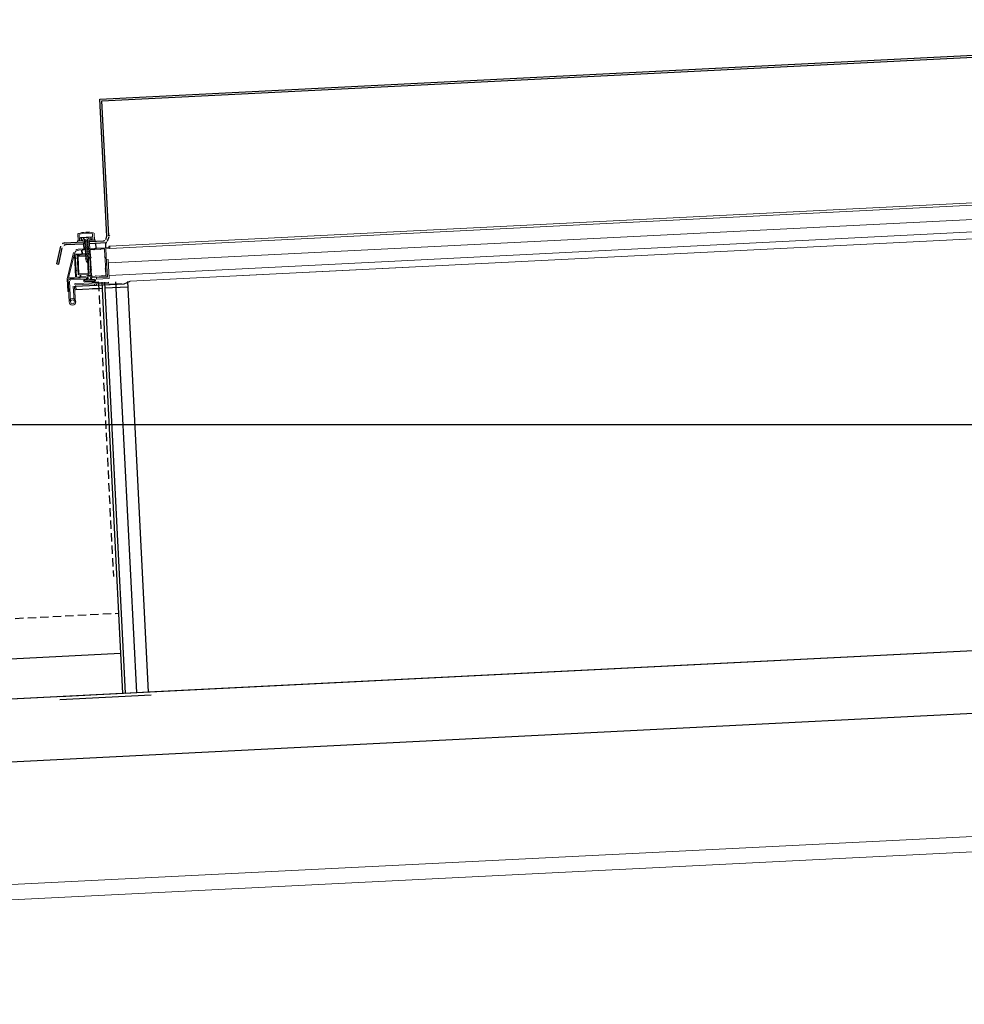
# Model space of a CAD drawing. Header units: centimetres. Extents: x 657501712 to 657529232, y 555122765 to 555182979.
# Tile 58 of 78: x 657505893 to 657506034, y 555124663 to 555124810. Entities that reach past the tile are written whole.
import ezdxf

# ---------------------------------------------------------------- set-up
doc = ezdxf.new("R2010")
doc.units = ezdxf.units.CM
doc.header["$LTSCALE"] = 0.1
for name, pattern in [('ZKZOK_PW_06_00_300$0$DASHED', [0.75, 0.5, -0.25]), ('ZKZOK_PW_06_00_300$0$HIDDEN', [0.375, 0.25, -0.125]), ('ZKZOK_PW_06_00_300$0$Kreska', [6.349999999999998, 3.174999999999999, -3.174999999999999])]:
    doc.linetypes.add(name, pattern=pattern)
for name, color, linetype in [('xrefs', 7, 'Continuous'), ('ZKZOK_PW_06_00_300$0$A_GB_100T', 2, 'Continuous'), ('ZKZOK_PW_06_00_300$0$A_GB_201L', 9, 'Continuous'), ('ZKZOK_PW_06_00_300$0$A_GB_230L', 45, 'ZKZOK_PW_06_00_300$0$BATTING'), ('ZKZOK_PW_06_00_300$0$A_GB_262L', 4, 'ZKZOK_PW_06_00_300$0$DASHED'), ('ZKZOK_PW_06_00_300$0$A_GB_300L', 1, 'Continuous'), ('ZKZOK_PW_06_00_300$0$S_GB_309L', 9, 'Continuous'), ('ZKZOK_PW_06_00_300$0$S_GB_401L', 1, 'Continuous')]:
    doc.layers.add(name, color=color, linetype=linetype)
for name, color, linetype, lineweight in [('ZKZOK_PW_06_00_300$0$KOPUŁKA przekrój', 2, 'Continuous', 5), ('ZKZOK_PW_06_00_300$0$S-BEAM', 3, 'Continuous', 9), ('ZKZOK_PW_06_00_300$0$SIŁOWNIK', 9, 'Continuous', 5), ('ZKZOK_PW_06_00_300$0$STELAŻ', 9, 'Continuous', 5), ('ZKZOK_PW_06_00_300$0$ŁĄCZNIK', 9, 'Continuous', 5)]:
    doc.layers.add(name, color=color, linetype=linetype, lineweight=lineweight)
doc.linetypes.add('ZKZOK_PW_06_00_300$0$BATTING', pattern='A,0.00254,-2.54,[134,ltypeshp.shx,S=2.54,R=0,X=-2.54,Y=0],-5.08,[134,ltypeshp.shx,S=2.54,R=180,X=2.54,Y=0],-2.54', length=10.16254)
doc.linetypes.add('ZKZOK_PW_06_00_300$0$ISOLATION', pattern='A,0.0001,-0.1,[134,ltypeshp.shx,S=0.1,R=0,X=-0.1,Y=0],-0.2,[134,ltypeshp.shx,S=0.1,R=180,X=0.1,Y=0],-0.1', length=0.4001)

# ---------------------------------------------------------------- blocks, each defined once
blk = doc.blocks.new('ZKZOK_PW_06_00_300$0$HEA-Dwuteowniki szerokostopowe-Belka - HEA 500-459381-12')
at = {"layer": 'ZKZOK_PW_06_00_300$0$S-BEAM', "color": 1}
for p, q in [((8610.584025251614, 8471.923471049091), (21185.55829807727, 9100.672184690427)), ((11489.45781414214, 8638.895892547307), (18347.28938201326, 8981.787470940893))]:
    blk.add_line(p, q, dxfattribs=at)
blk = doc.blocks.new('ZKZOK_PW_06_00_300$0$A$C07DC673D')
at = {"layer": 'ZKZOK_PW_06_00_300$0$S-BEAM', "linetype": 'ZKZOK_PW_06_00_300$0$Kreska'}
blk.add_blockref('ZKZOK_PW_06_00_300$0$HEA-Dwuteowniki szerokostopowe-Belka - HEA 500-459381-12', (-21311.53996276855, -3.814697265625e-06), dxfattribs=at)
blk = doc.blocks.new('ZKZOK_PW_06_00_300$0$A$C434B4869')
at = {"layer": 'ZKZOK_PW_06_00_300$0$A_GB_201L'}
blk.add_hatch(color=256, dxfattribs=at).paths.add_polyline_path([(-92.88724517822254, 729.5628473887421), (-67.03987789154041, 729.5618775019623), (-67.03976821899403, 732.4014380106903), (-95.066005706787, 732.4024841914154, 0.3394542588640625), (-101.1853351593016, 727.7073233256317), (-108.2163085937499, 701.4712956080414), (-105.4735383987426, 700.7362673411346), (-99.00657367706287, 724.8676836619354, -0.3394542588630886)])
for p, q in [((-31.58099651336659, 944.6354620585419), (2327.65015411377, 944.6354620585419)), ((-31.5809974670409, 739.2453796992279), (-31.58099651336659, 944.6354620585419)), ((-28.5809974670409, 941.6354620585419), (2324.650152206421, 941.6354601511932)), ((-28.5809974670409, 739.2453796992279), (-28.5809974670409, 941.6354620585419)), ((-33.45720767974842, 734.2426960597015), (-31.58098888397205, 739.245373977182)), ((-30.6177577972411, 731.403031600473), (-27.94880008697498, 738.5194599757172)), ((-108.2163085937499, 701.4712956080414), (-101.1853351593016, 727.7073233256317)), ((-105.4735383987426, 700.7362673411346), (-99.00657367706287, 724.8676836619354)), ((-95.066005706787, 732.4024841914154), (-67.03976821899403, 732.4014380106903)), ((-92.88724517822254, 729.5628473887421), (-67.03987789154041, 729.5618775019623)), ((-58.04794502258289, 729.5615437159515), (-33.27658843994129, 729.5606119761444)), ((-58.04784202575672, 732.4011013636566), (-36.1160373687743, 732.4002754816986)), ((-48.34640789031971, 721.9890282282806), (-48.34611892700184, 729.5611727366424)), ((-33.6753578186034, 721.9884741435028), (-33.67518138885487, 726.7210676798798)), ((-33.67518138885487, 726.7210676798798), (-33.67507648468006, 729.5606262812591)), ((-33.67518138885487, 726.7210676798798), (-33.67507648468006, 729.5606262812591)), ((-108.2163085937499, 701.4712956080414), (-105.4735383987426, 700.7362673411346)), ((-81.96387195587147, 666.5848467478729), (-9.383051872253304, 666.5848467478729)), ((-81.96387195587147, 666.5848467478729), (-81.96387481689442, 661.8036224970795)), ((-42.34797438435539, 670.000020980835), (-42.34801864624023, 54.68218517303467)), ((-38.24978626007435, 670.000020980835), (-38.2498197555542, 54.6821813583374)), ((-13.26080036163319, 666.5848429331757), (-31.917417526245, 666.5848505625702)), ((-9.383051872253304, 666.5848467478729), (3.623962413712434e-05, 670.0000031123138)), ((-4.098152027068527, 670.0000209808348), (-4.098190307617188, 54.68217468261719)), ((-81.96387481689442, 661.8036224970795), (-42.34798336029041, 661.803612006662)), ((-38.24979305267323, 661.8036196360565), (-4.098159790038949, 661.8036148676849)), ((-136.8141183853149, 54.68218231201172), (-42.34801864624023, 54.68218517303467)), ((-136.8141241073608, 50.00002098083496), (1.9073486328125e-06, 50.00000953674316)), ((-38.2498197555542, 54.6821813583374), (-4.098190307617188, 54.68217468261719))]:
    blk.add_line(p, q, dxfattribs=at)
for centre, radius, start, end in [((-95.06624031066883, 726.067470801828), 6.335011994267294, 89.99786898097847, 164.9978670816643), ((-92.88748168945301, 723.2278311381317), 6.335011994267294, 89.99786898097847, 164.9978670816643), ((-36.11593532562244, 735.2398350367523), 2.839557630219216, 269.9978689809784, 339.4417675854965), ((-33.27648544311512, 732.4001696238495), 2.839557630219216, 269.9978689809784, 339.4417675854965)]:
    blk.add_arc(centre, radius, start, end, dxfattribs=at)
at = {"layer": 'ZKZOK_PW_06_00_300$0$A_GB_230L', "linetype": 'ZKZOK_PW_06_00_300$0$BATTING', "ltscale": 1.5}
blk.add_lwpolyline([(-20.94674968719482, 54.68217277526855), (-21.23177588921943, 670.000020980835)], dxfattribs=at)
at = {"layer": 'ZKZOK_PW_06_00_300$0$A_GB_262L', "linetype": 'ZKZOK_PW_06_00_300$0$HIDDEN', "ltscale": 500}
blk.add_line((-47.347973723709, 670.000020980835), (-47.34800434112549, 230.0000066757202), dxfattribs=at)
at = {"layer": 'ZKZOK_PW_06_00_300$0$KOPUŁKA przekrój'}
for centre, radius, start, end in [((-29.53080081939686, 738.6881497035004), 2.124574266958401, 123.4785814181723, 164.7946980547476), ((-26.12173557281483, 738.1255180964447), 1.869048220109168, 120.2613025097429, 167.8325341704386)]:
    blk.add_arc(centre, radius, start, end, dxfattribs=at)
at = {"layer": 'ZKZOK_PW_06_00_300$0$SIŁOWNIK'}
for p, q in [((-85.37133979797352, 644.911259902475), (-85.37134265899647, 666.6812088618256)), ((-85.37133979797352, 644.911259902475), (-85.37134265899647, 666.6812088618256)), ((-83.47830486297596, 641.1251881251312), (-83.4783067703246, 666.6812088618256)), ((-83.47830486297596, 641.1251881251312), (-83.4783067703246, 666.6812088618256)), ((-81.58526611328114, 670.4672815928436), (-32.36626815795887, 670.4672825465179)), ((-81.58526611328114, 670.4672815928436), (-32.36626815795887, 670.4672825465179)), ((-81.5852642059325, 668.5742409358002), (-32.36626625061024, 668.5742390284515)), ((-81.5852642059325, 668.5742409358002), (-32.36626625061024, 668.5742390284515)), ((-56.71925354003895, 671.5569880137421), (-56.71925544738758, 670.4672844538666)), ((-56.71925354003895, 671.5569880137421), (-56.71925544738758, 670.4672844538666)), ((-56.71925354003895, 671.5569880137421), (-47.27389430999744, 671.5569861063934)), ((-56.71925354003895, 671.5569880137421), (-47.27389430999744, 671.5569861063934)), ((-53.72264766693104, 668.4778797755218), (-53.72265052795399, 666.4884903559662)), ((-53.72264766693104, 668.4778797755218), (-53.72265052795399, 666.4884903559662)), ((-50.37776565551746, 668.4778854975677), (-50.37776088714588, 666.4884865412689)), ((-50.37776565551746, 668.4778854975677), (-50.37776088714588, 666.4884865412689)), ((-47.27389430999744, 671.5569861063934), (-47.27389621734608, 670.4672835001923)), ((-47.27389430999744, 671.5569861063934), (-47.27389621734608, 670.4672835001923)), ((-32.36626815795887, 670.4672825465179), (-32.36626625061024, 668.5742390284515)), ((-32.36626815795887, 670.4672825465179), (-32.36626625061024, 668.5742390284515)), ((-56.71924877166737, 661.8036167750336), (-56.71925544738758, 660.8099806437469)), ((-56.71924877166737, 661.8036167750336), (-56.71925544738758, 660.8099806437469)), ((-56.71925544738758, 660.8099806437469), (-47.27389335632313, 660.8099796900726)), ((-56.71925544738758, 660.8099806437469), (-47.27389335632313, 660.8099796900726)), ((-56.71924877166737, 661.8036167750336), (-47.27389335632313, 661.8036129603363)), ((-56.71924877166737, 661.8036167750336), (-47.27389335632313, 661.8036129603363)), ((-47.27389335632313, 661.8036129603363), (-47.27389335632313, 660.8099796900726)), ((-47.27389335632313, 661.8036129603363), (-47.27389335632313, 660.8099796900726))]:
    blk.add_line(p, q, dxfattribs=at)
for radius in [3.786076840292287, 3.786076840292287, 1.893038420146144, 1.893038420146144]:
    blk.add_arc((-81.58526897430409, 666.6812069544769), radius, 90.00005464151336, 180, dxfattribs=at)
at = {"layer": 'ZKZOK_PW_06_00_300$0$STELAŻ'}
for p, q in [((-74.84848976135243, 734.2947704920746), (-74.84811305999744, 744.233224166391)), ((-72.48218154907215, 734.2946808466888), (-72.48182678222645, 743.8495485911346)), ((-70.8255968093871, 739.1650269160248), (-70.8256092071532, 738.6917698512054)), ((-70.35234642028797, 738.6917488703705), (-70.8256092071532, 738.6917698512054)), ((-54.26150894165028, 739.1644079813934), (-70.8255968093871, 739.1650269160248)), ((-70.35234642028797, 738.6917488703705), (-70.35249519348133, 734.9056713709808)), ((-69.64245986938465, 738.6917231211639), (-69.64260387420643, 734.9056475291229)), ((-55.44467163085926, 738.6911890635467), (-69.64245986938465, 738.6917231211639)), ((-67.03959560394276, 737.1340305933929), (-67.03962516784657, 736.1875107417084)), ((-58.04766178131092, 737.1336968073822), (-58.04769706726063, 736.1871740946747)), ((-55.44467163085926, 738.6911890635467), (-55.44481658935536, 734.9051125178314)), ((-54.73478126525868, 738.6911623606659), (-54.73492622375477, 734.9050886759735)), ((-54.26152610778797, 738.6911490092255), (-54.73478126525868, 738.6911623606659)), ((-54.26150894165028, 739.1644079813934), (-54.26152610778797, 738.6911490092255)), ((-52.60528278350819, 734.2939331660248), (-52.60492515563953, 743.8488056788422)), ((-50.23897743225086, 734.293843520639), (-50.2386074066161, 744.2322943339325)), ((-75.79507255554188, 732.4017670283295), (-75.79500293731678, 734.2948000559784)), ((-75.79500293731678, 734.2948000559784), (-67.03969764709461, 734.2944738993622)), ((-67.03969764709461, 734.2944738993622), (-74.84848976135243, 734.2947704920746)), ((-70.35249519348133, 734.9056713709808), (-69.40597820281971, 734.9056437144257)), ((-69.40592575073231, 736.1876032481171), (-69.4060010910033, 734.2945683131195)), ((-69.4060010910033, 734.2945683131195), (-67.03969764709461, 734.2944738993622)), ((-69.40592575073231, 736.1876032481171), (-55.68140029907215, 736.1870930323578)), ((-67.03969764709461, 734.2944738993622), (-67.04015922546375, 721.9897234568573)), ((-65.14658641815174, 736.1874363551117), (-65.14712142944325, 721.9896490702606)), ((-60.17787933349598, 722.4059317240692), (-64.91051006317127, 721.4185440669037)), ((-64.91050434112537, 721.6551678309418), (-60.17787075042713, 722.6425659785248)), ((-60.17781448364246, 724.1380655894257), (-64.91044712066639, 723.1506693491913)), ((-64.91044330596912, 723.3873055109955), (-64.91044712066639, 723.1506693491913)), ((-64.43719005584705, 723.0761940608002), (-64.91044712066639, 723.1506693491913)), ((-64.91044330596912, 723.3873055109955), (-60.17780017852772, 724.3746941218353)), ((-60.17775154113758, 725.8701994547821), (-64.91038513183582, 724.882804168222)), ((-64.91036987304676, 725.1194307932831), (-64.91038513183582, 724.882804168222)), ((-64.43712425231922, 724.8083279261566), (-64.91038513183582, 724.882804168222)), ((-64.91036987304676, 725.1194307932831), (-60.17774295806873, 726.1068232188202)), ((-60.17768573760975, 727.6023237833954), (-64.91032123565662, 726.6149389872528)), ((-64.91030883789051, 726.8515646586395), (-64.91032123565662, 726.6149389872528)), ((-64.43705463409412, 726.5404560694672), (-64.91032123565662, 726.6149389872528)), ((-64.91030883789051, 726.8515646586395), (-60.17768192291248, 727.8389599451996)), ((-64.91025066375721, 728.5836937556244), (-60.17761135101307, 729.5710852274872)), ((-60.17762374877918, 729.3344576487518), (-64.91025257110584, 728.3470633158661)), ((-64.91025066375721, 728.5836937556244), (-64.91025257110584, 728.3470633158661)), ((-64.43699455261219, 728.2725908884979), (-64.91025257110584, 728.3470633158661)), ((-60.17755126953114, 731.0665857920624), (-64.91019630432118, 730.0791952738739)), ((-64.9101800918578, 730.3158228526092), (-64.91019630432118, 730.0791952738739)), ((-64.43693637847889, 730.0047218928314), (-64.91019630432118, 730.0791952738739)), ((-64.9101800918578, 730.3158228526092), (-60.17754650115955, 731.3032190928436)), ((-64.91011714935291, 732.0479567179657), (-60.17748260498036, 733.0353424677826)), ((-60.17749023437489, 732.7987196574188), (-64.9101219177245, 731.8113215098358)), ((-64.91011714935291, 732.0479567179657), (-64.9101219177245, 731.8113215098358)), ((-64.43686580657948, 731.7368490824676), (-64.9101219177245, 731.8113215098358)), ((-60.17742252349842, 734.5308420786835), (-64.91005992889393, 733.5434563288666)), ((-64.9100465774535, 733.7800820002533), (-64.91005992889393, 733.5434563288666)), ((-64.4368028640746, 733.468985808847), (-64.91005992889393, 733.5434563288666)), ((-64.9100465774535, 733.7800820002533), (-60.17741775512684, 734.767479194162)), ((-64.43724155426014, 721.7539112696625), (-64.43718433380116, 723.2494108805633)), ((-64.43717956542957, 723.4860470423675), (-64.43712043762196, 724.9815437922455)), ((-64.43710899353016, 725.2181732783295), (-64.43705177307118, 726.7136728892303)), ((-64.43704891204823, 726.9503033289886), (-64.43699264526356, 728.4458029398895)), ((-64.43698024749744, 728.6824314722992), (-64.43692207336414, 730.1779310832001)), ((-64.43691539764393, 730.414563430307), (-64.43685817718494, 731.9100639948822)), ((-64.43684577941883, 732.1466906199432), (-64.4367971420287, 733.6421997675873)), ((-64.43678760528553, 733.8788206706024), (-64.43669605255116, 736.1874134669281)), ((-60.65120410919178, 720.8116982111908), (-60.65114784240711, 722.3071978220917)), ((-60.65113258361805, 722.543825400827), (-60.65107536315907, 724.0393250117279)), ((-60.17787075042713, 722.6425659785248), (-60.65112686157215, 722.7170403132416)), ((-60.6510715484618, 724.2759602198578), (-60.6510133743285, 725.7714598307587)), ((-60.17780017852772, 724.3746941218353), (-60.65106678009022, 724.4491751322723)), ((-60.65100479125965, 726.0080835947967), (-60.65094566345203, 727.5035860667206)), ((-60.17774295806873, 726.1068232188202), (-60.65100002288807, 726.1812985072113)), ((-60.65094280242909, 727.7402174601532), (-60.65088653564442, 729.2357151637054)), ((-60.17768192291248, 727.8389599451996), (-60.65093612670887, 727.9134323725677)), ((-60.65087127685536, 729.4723446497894), (-60.65081405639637, 730.9678413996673)), ((-60.17761135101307, 729.5710852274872), (-60.65086746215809, 729.6455586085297)), ((-60.65081024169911, 731.2044794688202), (-60.65075302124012, 732.6999771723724)), ((-60.17754650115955, 731.3032190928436), (-60.65080451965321, 731.3776934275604)), ((-60.65074253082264, 732.9366018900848), (-60.65069484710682, 734.4321091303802)), ((-60.17748260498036, 733.0353424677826), (-60.65073680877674, 733.1098168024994)), ((-60.65067958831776, 734.6687357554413), (-60.65062046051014, 736.1872742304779)), ((-60.17741775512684, 734.767479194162), (-60.65067672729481, 734.8081915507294)), ((-60.17787075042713, 722.6425659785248), (-60.17787933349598, 722.4059317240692)), ((-60.17780017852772, 724.3746941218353), (-60.17781448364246, 724.1380655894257)), ((-60.17774295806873, 726.1068232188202), (-60.17775154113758, 725.8701994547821)), ((-60.17768192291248, 727.8389599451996), (-60.17768573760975, 727.6023237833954)), ((-60.17761135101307, 729.5710852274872), (-60.17762374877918, 729.3344576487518)), ((-60.17754650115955, 731.3032190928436), (-60.17755126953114, 731.0665857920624)), ((-60.17748260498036, 733.0353424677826), (-60.17749023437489, 732.7987196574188)), ((-60.17741775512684, 734.767479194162), (-60.17742252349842, 734.5308420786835)), ((-59.94073677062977, 736.187247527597), (-59.94126892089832, 721.9894611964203)), ((-58.04776763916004, 734.2941391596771), (-58.04822826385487, 721.9893906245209)), ((-50.23897743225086, 734.293843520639), (-58.04776763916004, 734.2941391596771)), ((-58.04776763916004, 734.2941391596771), (-55.68146610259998, 734.2940456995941)), ((-58.04776763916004, 734.2941391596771), (-49.29246425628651, 734.2938110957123)), ((-55.68140029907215, 736.1870930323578), (-55.68146610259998, 734.2940456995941)), ((-55.68144226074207, 734.9051239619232), (-54.73492622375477, 734.9050886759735)), ((-49.29253768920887, 732.4007732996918), (-49.29246425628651, 734.2938110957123)), ((-29.41601181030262, 722.224941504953), (-29.4159641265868, 723.6447241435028)), ((-28.04349708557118, 723.8813011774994), (-29.17932415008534, 723.8813479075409)), ((-28.04349708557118, 723.8813011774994), (397.3011169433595, 723.8579352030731)), ((-27.80699157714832, 720.6157982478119), (-27.80687427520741, 723.6446612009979)), ((2349.999998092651, 723.7847426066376), (397.3011169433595, 723.8579352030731)), ((-94.06491756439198, 678.4508583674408), (-82.28779220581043, 716.9669172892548)), ((-91.79679489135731, 680.3656618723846), (-81.69441890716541, 713.4046185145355)), ((-81.60390090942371, 713.4715979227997), (-81.2855987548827, 713.4715893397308)), ((-81.19218063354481, 680.296082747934), (-81.19094848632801, 713.376929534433)), ((-80.99069881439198, 714.6073992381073), (-70.63720893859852, 714.6070130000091)), ((-80.05597591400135, 690.707755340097), (-80.05533027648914, 707.7924254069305)), ((-80.05528450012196, 709.0229008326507), (-80.05512523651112, 713.2349102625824)), ((-79.8184881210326, 713.4715254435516), (-74.612636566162, 713.4713394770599)), ((-77.25321865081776, 683.6140005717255), (-77.25215339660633, 711.9581186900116)), ((-77.25215339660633, 711.9581186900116), (-64.43760871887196, 711.9576294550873)), ((-75.98616218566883, 684.8809464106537), (-75.98519706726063, 710.691063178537)), ((-75.98519706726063, 710.691063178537), (-64.43765258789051, 710.6906330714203)), ((-75.49890136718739, 721.9900429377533), (-64.43722820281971, 721.9896271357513)), ((-74.612636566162, 713.4713394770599), (-74.61264610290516, 713.0927307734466)), ((-74.30830001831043, 720.3809130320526), (-70.63699626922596, 720.380778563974)), ((-73.38216018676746, 713.4712908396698), (-73.38217067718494, 713.0926811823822)), ((-73.38216018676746, 713.4712908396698), (-65.14744472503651, 713.4709799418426)), ((-70.40057277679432, 714.8436291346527), (-70.40037345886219, 720.1441376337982)), ((-69.26474475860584, 714.8435852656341), (-69.26455211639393, 720.1440966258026)), ((-69.02813148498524, 714.6069519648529), (-64.91076469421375, 714.6067917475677)), ((-69.0279140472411, 720.380721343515), (-64.43728733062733, 720.3805420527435)), ((-67.04015922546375, 721.9897234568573), (-64.43722820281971, 721.9896271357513)), ((-65.14744472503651, 713.4709799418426), (-65.1474561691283, 713.092373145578)), ((-64.91102600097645, 707.7981302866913), (-60.17838859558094, 708.7855217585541)), ((-60.17840003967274, 708.5488941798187), (-64.91102695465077, 707.561499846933)), ((-64.91102600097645, 707.7981302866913), (-64.91102695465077, 707.561499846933)), ((-64.43777179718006, 707.4870264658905), (-64.91102695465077, 707.561499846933)), ((-64.91095829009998, 709.5302593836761), (-60.17832565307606, 710.5176556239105)), ((-60.17833805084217, 710.2810270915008), (-64.9109649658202, 709.2936337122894)), ((-64.91095829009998, 709.5302593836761), (-64.9109649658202, 709.2936337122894)), ((-64.43771362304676, 709.219157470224), (-64.9109649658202, 709.2936337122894)), ((-60.17826938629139, 712.0131552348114), (-64.91090869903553, 711.0257656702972)), ((-64.9108953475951, 711.2623951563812), (-64.91090869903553, 711.0257656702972)), ((-64.43764209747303, 710.9512846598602), (-64.91090869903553, 711.0257656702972)), ((-64.9108953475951, 711.2623951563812), (-60.17825794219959, 712.2497789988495)), ((-60.17820739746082, 713.7452871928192), (-64.91083526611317, 712.7578919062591)), ((-64.9108314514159, 712.994527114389), (-64.91083526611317, 712.7578919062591)), ((-64.43757915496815, 712.6834185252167), (-64.91083526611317, 712.7578919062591)), ((-64.9108314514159, 712.994527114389), (-60.17819786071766, 713.9819166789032)), ((-64.91076564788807, 714.726650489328), (-60.17813396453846, 715.7140476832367)), ((-60.17813968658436, 715.4774124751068), (-64.91077423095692, 714.4900267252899)), ((-64.91076564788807, 714.726650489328), (-64.91077423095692, 714.4900267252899)), ((-64.43751716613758, 714.4155542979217), (-64.91077423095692, 714.4900267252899)), ((-60.17807674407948, 717.2095482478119), (-64.91070652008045, 716.2221501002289)), ((-64.91070270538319, 716.4587843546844), (-64.91070652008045, 716.2221501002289)), ((-64.43745231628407, 716.1476795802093), (-64.91070652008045, 716.2221501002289)), ((-64.91070270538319, 716.4587843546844), (-60.17806529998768, 717.4461758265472)), ((-60.17800712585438, 718.9416716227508), (-64.91064643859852, 717.9542839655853)), ((-64.91063117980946, 718.1909115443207), (-64.91064643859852, 717.9542839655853)), ((-64.4373903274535, 717.8798124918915), (-64.91064643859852, 717.9542839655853)), ((-64.91063117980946, 718.1909115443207), (-60.17800331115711, 719.1783049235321)), ((-64.91056919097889, 719.9230473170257), (-60.17793655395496, 720.9104330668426)), ((-60.17794799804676, 720.673804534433), (-64.91057395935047, 719.6864102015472)), ((-64.91056919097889, 719.9230473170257), (-64.91057395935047, 719.6864102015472)), ((-64.43731880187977, 719.6119396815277), (-64.91057395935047, 719.6864102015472)), ((-64.91050434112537, 721.6551678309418), (-64.91051006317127, 721.4185440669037)), ((-64.43725585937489, 721.3440735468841), (-64.91051006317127, 721.4185440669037)), ((-64.43782424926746, 706.1647427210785), (-64.43776702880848, 707.660241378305)), ((-64.43776512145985, 707.896870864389), (-64.43770885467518, 709.3923714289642)), ((-64.43769550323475, 709.628997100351), (-64.43763923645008, 711.1244995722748)), ((-64.43763256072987, 711.361132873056), (-64.4375762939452, 712.8566334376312)), ((-64.43756294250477, 713.0932610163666), (-64.4375066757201, 714.5887606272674)), ((-64.43750286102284, 714.8253901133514), (-64.43744468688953, 716.320891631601)), ((-64.43743228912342, 716.5575192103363), (-64.43738365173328, 718.0530264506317)), ((-64.43736934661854, 718.2896521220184), (-64.43731117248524, 719.7851517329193)), ((-64.43730449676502, 720.0217745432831), (-64.43725013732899, 721.5172865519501)), ((-60.74058723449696, 683.6133768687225), (-60.73965263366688, 708.5858109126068)), ((-60.65172004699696, 706.9546539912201), (-60.65166473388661, 708.4501526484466)), ((-60.65165710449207, 708.6867859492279), (-60.65160083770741, 710.1822855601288)), ((-60.17838859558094, 708.7855217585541), (-60.65164661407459, 708.8599941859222)), ((-60.65158748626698, 710.4189150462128), (-60.65153121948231, 711.914412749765)), ((-60.17832565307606, 710.5176556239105), (-60.65158271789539, 710.592129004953)), ((-60.65152645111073, 712.1510498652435), (-60.65146636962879, 713.6465494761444)), ((-60.17825794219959, 712.2497789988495), (-60.65151882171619, 712.3242638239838)), ((-60.65147209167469, 713.470812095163), (-58.71111297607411, 713.4707396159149)), ((-60.65145874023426, 713.8831732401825), (-60.65140151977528, 715.3786699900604)), ((-60.17819786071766, 713.9819166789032), (-60.65145301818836, 714.0563862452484)), ((-60.6514320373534, 714.6066353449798), (-58.71107006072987, 714.6065609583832)), ((-60.65139579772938, 715.6153080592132), (-60.65133953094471, 717.1108029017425)), ((-60.17813396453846, 715.7140476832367), (-60.65139007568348, 715.7885191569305)), ((-60.65132331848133, 717.3474342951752), (-60.65127849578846, 718.8429415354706)), ((-60.17806529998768, 717.4461758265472), (-60.6513214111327, 717.5206463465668)), ((-60.65126419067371, 719.0795700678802), (-60.65120601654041, 720.5750677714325)), ((-60.17800331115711, 719.1783049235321), (-60.65126132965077, 719.2527802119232)), ((-60.65121746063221, 720.3804009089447), (-58.71085453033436, 720.3803303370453)), ((-60.17793655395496, 720.9104330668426), (-60.65119171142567, 720.9849045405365)), ((-60.65115642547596, 721.9894878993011), (-34.1486244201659, 721.9884951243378)), ((-60.65115642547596, 721.9894878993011), (-58.04822826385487, 721.9893906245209)), ((-60.17838859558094, 708.7855217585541), (-60.17840003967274, 708.5488941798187)), ((-60.17832565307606, 710.5176556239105), (-60.17833805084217, 710.2810270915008)), ((-60.17825794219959, 712.2497789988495), (-60.17826938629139, 712.0131552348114)), ((-60.17819786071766, 713.9819166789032), (-60.17820739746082, 713.7452871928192)), ((-60.17813396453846, 715.7140476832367), (-60.17813968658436, 715.4774124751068)), ((-60.17806529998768, 717.4461758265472), (-60.17807674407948, 717.2095482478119)), ((-60.17800331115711, 719.1783049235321), (-60.17800712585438, 718.9416716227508)), ((-60.17793655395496, 720.9104330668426), (-60.17794799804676, 720.673804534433)), ((-58.47533512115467, 690.7069466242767), (-58.47469520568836, 707.791612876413)), ((-58.47464847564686, 709.0220873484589), (-58.4744882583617, 713.2340967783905)), ((-58.47442817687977, 714.8431837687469), (-58.47423267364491, 720.1436913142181)), ((-57.33950805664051, 690.7068979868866), (-57.33886718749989, 707.7915671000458)), ((-57.33947372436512, 691.6770832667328), (-57.33886718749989, 707.7915671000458)), ((-57.33882904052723, 709.0220492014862), (-57.33840942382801, 720.1436503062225)), ((-57.10177135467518, 720.3802731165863), (-51.89591407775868, 720.3800737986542)), ((-50.66543674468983, 720.3800299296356), (-42.43072032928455, 720.3797199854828)), ((-33.6753578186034, 721.9884741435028), (-48.34640789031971, 721.9890282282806)), ((-41.20024490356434, 720.379672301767), (-35.9943857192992, 720.3794739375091)), ((-35.75887203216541, 690.7060873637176), (-35.75823593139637, 707.7907679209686)), ((-35.75818920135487, 709.0212414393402), (-35.75777053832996, 720.1428425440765)), ((-34.15020084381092, 679.8683884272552), (-34.14868354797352, 720.1427757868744)), ((-34.1486244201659, 721.9884951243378), (-29.65265083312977, 721.9883263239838)), ((-33.91205024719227, 720.3794052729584), (-28.04362678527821, 720.3791773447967)), ((397.3009834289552, 720.3558151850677), (-28.04362678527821, 720.3791773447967)), ((397.3009834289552, 720.3558151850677), (2349.999998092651, 720.282615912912)), ((-60.17845916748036, 706.8167603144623), (-64.91110134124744, 705.8293736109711)), ((-64.91108608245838, 706.0660011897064), (-64.91110134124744, 705.8293736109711)), ((-64.43784141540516, 705.7549002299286), (-64.91110134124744, 705.8293736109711)), ((-64.91108608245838, 706.0660011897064), (-60.17845726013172, 707.0533955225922)), ((-64.43790245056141, 704.0057566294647), (-64.43783664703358, 705.9281132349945)), ((-64.43790245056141, 704.0057566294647), (-62.54498958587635, 700.7268526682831)), ((-60.65183067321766, 704.0056221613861), (-62.54498958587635, 700.7268526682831)), ((-62.00754070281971, 684.8804304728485), (-62.00673294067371, 706.3913471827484)), ((-60.65183067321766, 704.0056221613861), (-60.65173053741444, 706.7180292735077)), ((-60.17845726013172, 707.0533955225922), (-60.65171432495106, 707.1278660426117)), ((-60.17845726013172, 707.0533955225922), (-60.17845916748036, 706.8167603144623)), ((-33.53710556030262, 677.9315998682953), (-33.53613185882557, 703.9608814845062)), ((-31.16983032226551, 703.9607889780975), (-33.53613185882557, 703.9608814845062)), ((-31.16983032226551, 703.9607889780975), (-31.17089748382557, 675.5652134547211)), ((-94.06562423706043, 659.5204680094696), (-94.06491756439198, 678.4508583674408)), ((-92.45654487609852, 659.5204098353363), (-92.45582771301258, 678.45078970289)), ((-92.45582771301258, 678.45078970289), (-65.05409812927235, 678.4497654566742)), ((-91.57051563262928, 680.0598404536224), (-81.42882156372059, 680.0594608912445)), ((-88.7666606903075, 678.3831045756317), (-65.10367679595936, 678.3822167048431)), ((-80.05636596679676, 680.296040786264), (-80.0560197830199, 689.4772808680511)), ((-79.81973838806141, 680.0594017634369), (-74.61389064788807, 680.0592110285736)), ((-77.25321865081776, 683.6140005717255), (-60.74058723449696, 683.6133768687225)), ((-75.98616218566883, 684.8809464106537), (-62.00754070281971, 684.8804304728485)), ((-74.61380195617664, 682.2361996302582), (-74.61389064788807, 680.0592110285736)), ((-73.38332843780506, 682.236153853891), (-73.38340473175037, 680.0591576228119)), ((-73.38340473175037, 680.0591576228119), (-65.52730274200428, 680.0588657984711)), ((-65.10367679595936, 678.3822167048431), (-65.10375213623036, 676.4891798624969)), ((-64.81752109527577, 677.2192824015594), (-64.81748390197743, 678.2131321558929)), ((-63.91822147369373, 680.0588095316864), (-57.76584720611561, 680.0585816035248)), ((-62.593198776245, 677.2191994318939), (-63.91822147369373, 680.0588095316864)), ((-63.91815662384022, 681.667887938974), (-63.35024833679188, 681.6678660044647)), ((-63.35022544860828, 682.237070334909), (-63.35024833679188, 681.6678660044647)), ((-62.30419349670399, 677.1873505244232), (-63.23312854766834, 679.6886026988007)), ((-63.14438819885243, 679.8161966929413), (-58.52944660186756, 679.8160288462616)), ((-62.11975097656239, 682.2370226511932), (-62.11977195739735, 681.6678192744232)), ((-62.11977195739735, 681.6678192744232), (-58.71230697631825, 681.6676952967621)), ((-59.36983966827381, 677.1872418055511), (-58.44072723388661, 679.6884186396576)), ((-57.76584720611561, 680.0585816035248), (-59.09107589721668, 677.2190659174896)), ((-58.4756679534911, 681.9043142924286), (-58.47538185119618, 689.4764702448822)), ((-57.33985710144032, 681.4783423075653), (-57.33955669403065, 689.476427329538)), ((-56.8667583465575, 677.2189896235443), (-56.86671638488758, 678.2128288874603)), ((-56.6300811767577, 678.4494459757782), (-35.57002544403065, 678.4486563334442)), ((-55.9201316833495, 680.0585043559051), (-51.89742469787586, 680.0583584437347)), ((-50.66695022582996, 680.0583098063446), (-42.43223094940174, 680.0579998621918)), ((-50.10127353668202, 675.5659191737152), (-50.10118484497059, 677.932219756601)), ((-50.10118484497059, 677.932219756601), (-33.53710556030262, 677.9315998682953)), ((-41.20175457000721, 680.0579559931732), (-35.99590778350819, 680.0577633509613)), ((-35.75926494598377, 680.2943842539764), (-35.7589178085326, 689.4756128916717)), ((-92.55405235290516, 643.362036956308), (-92.55287551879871, 674.5971672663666)), ((-90.66101455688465, 643.3619644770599), (-90.6598377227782, 674.5970947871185)), ((-88.76673126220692, 676.4900667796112), (-65.10375213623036, 676.4891798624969)), ((-68.03358364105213, 672.5341017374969), (-53.36253070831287, 672.5335466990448)), ((-68.0335407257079, 673.4806149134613), (-53.36249828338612, 673.4800703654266)), ((-68.03349304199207, 674.7948334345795), (-53.36245155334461, 674.7942879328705)), ((-68.03346061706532, 675.7413571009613), (-53.36240959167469, 675.7408039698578)), ((-64.81752109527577, 677.2192824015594), (-62.593198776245, 677.2191994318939)), ((-64.14984607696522, 676.8754694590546), (-64.14989089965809, 675.7412083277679)), ((-62.38276386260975, 677.060294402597), (-64.06028652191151, 676.9699823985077)), ((-59.29128551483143, 677.0601761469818), (-57.6137704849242, 676.9697373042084)), ((-59.09107589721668, 677.2190659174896), (-56.8667583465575, 677.2189896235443)), ((-57.52420997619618, 676.875217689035), (-57.5242519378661, 675.7409594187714)), ((-31.17089748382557, 675.5652134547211), (-50.10127353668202, 675.5659191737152)), ((-94.06562423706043, 659.5204680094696), (-92.45654487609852, 659.5204098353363))]:
    blk.add_line(p, q, dxfattribs=at)
at = {"layer": 'ZKZOK_PW_06_00_300$0$STELAŻ', "lineweight": 9}
for p, q in [((397.3001947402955, 699.2047121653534), (-31.17000579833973, 699.228190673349)), ((397.3001947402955, 699.2047121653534), (2349.999999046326, 698.3251049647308)), ((397.2994804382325, 680.2743294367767), (-31.17072010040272, 680.297809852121)), ((397.2994804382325, 680.2743294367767), (2349.999998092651, 680.2011387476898)), ((3.623962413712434e-05, 670.0000031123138), (2349.999999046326, 670.0000527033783)), ((417.8412694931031, 670.0000403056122), (3.623962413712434e-05, 670.0000031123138))]:
    blk.add_line(p, q, dxfattribs=at)
at = {"layer": 'ZKZOK_PW_06_00_300$0$STELAŻ'}
for radius in [4.931344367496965, 4.931344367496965, 2.839557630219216, 2.839557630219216]:
    blk.add_circle((-87.74567699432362, 643.5619146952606), radius, dxfattribs=at)
for centre, radius, start, end in [((-73.90158843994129, 744.2331812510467), 0.9465192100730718, 104.2479529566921, 179.9978143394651), ((-62.54503726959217, 699.5097229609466), 47.08933070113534, 75.74776650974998, 104.2479529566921), ((-72.00856399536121, 743.8495323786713), 0.4732596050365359, 101.712957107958, 179.9978143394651), ((-62.54508113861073, 698.2041523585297), 47.08933070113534, 78.28281022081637, 101.712957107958), ((-62.54386520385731, 730.7251408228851), 7.828502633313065, 54.94670222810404, 125.048991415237), ((-53.07818508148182, 743.8488285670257), 0.4732596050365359, 359.9978143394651, 78.28281022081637), ((-51.18513107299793, 744.2323353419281), 0.9465192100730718, 359.9978143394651, 75.74776650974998), ((-29.65264225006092, 722.2249481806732), 0.236629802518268, 269.9978689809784, 359.9978143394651), ((-29.17933082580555, 723.6447117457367), 0.236629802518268, 89.99786898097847, 179.9978143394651), ((-28.04351043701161, 723.6446745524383), 0.236629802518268, 359.9978143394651, 89.99786898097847), ((-75.49917221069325, 714.8911488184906), 7.098894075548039, 89.99786898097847, 162.9978849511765), ((-81.60390472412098, 713.3769495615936), 0.09465192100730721, 89.99786898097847, 162.9978849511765), ((-81.28559494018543, 713.3769314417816), 0.09465192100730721, 359.9978143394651, 89.99786898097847), ((-80.99069786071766, 714.8440296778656), 0.236629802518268, 166.8428304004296, 269.9978689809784), ((-74.30856800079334, 713.2820217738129), 7.098894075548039, 89.99786898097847, 166.8428304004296), ((-80.05530738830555, 708.4076645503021), 0.6152374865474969, 269.9978689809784, 89.99786898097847), ((-79.81849670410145, 713.2349026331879), 0.236629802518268, 89.99786898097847, 179.9978143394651), ((-73.99740695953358, 713.0927021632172), 0.6152374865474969, 179.9978143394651, 359.9978143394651), ((-70.63720035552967, 714.8436377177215), 0.236629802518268, 269.9978689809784, 359.9978143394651), ((-70.6369981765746, 720.1441452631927), 0.236629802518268, 359.9978143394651, 89.99786898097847), ((-69.02811622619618, 714.8435776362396), 0.236629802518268, 179.9978143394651, 269.9978689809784), ((-69.02791786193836, 720.1440832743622), 0.236629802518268, 89.99786898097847, 179.9978143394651), ((-64.5322217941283, 713.0923531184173), 0.6152374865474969, 179.9978143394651, 278.8477021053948), ((-58.47467327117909, 708.4068510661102), 0.6152374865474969, 89.99786898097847, 269.9978689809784), ((-58.71112155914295, 713.2341139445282), 0.236629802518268, 359.9978143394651, 89.99786898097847), ((-58.71105670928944, 714.8431894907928), 0.236629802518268, 269.9978689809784, 359.9978143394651), ((-58.71085929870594, 720.1436951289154), 0.236629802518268, 359.9978143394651, 89.99786898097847), ((-57.33885288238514, 708.4068119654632), 0.6152374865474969, 269.9978689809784, 89.99786898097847), ((-57.10177612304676, 720.1436369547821), 0.236629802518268, 89.99786898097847, 179.9978143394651), ((-51.28067111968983, 720.3800451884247), 0.6152374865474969, 179.9978143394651, 359.9978143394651), ((-41.81548690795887, 720.3797009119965), 0.6152374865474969, 179.9978143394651, 359.9978143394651), ((-35.75821399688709, 708.4060051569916), 0.6152374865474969, 89.99786898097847, 269.9978689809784), ((-35.99440002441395, 720.1428501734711), 0.236629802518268, 359.9978143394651, 89.99786898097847), ((-33.91205501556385, 720.1427691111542), 0.236629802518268, 89.99786898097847, 179.9978143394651), ((-28.04362487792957, 720.6158163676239), 0.236629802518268, 269.9978689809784, 359.9978143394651), ((-88.76679611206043, 674.5970242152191), 3.786076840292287, 89.99786898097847, 179.9978143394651), ((-81.42881584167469, 680.2960960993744), 0.236629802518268, 269.9978689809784, 359.9978143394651), ((-79.81973648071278, 680.2960331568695), 0.236629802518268, 179.9978143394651, 269.9978689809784), ((-80.055995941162, 690.0925171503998), 0.6152374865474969, 269.9978689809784, 89.99786898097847), ((-73.99856948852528, 682.2361815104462), 0.6152374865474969, 359.9978143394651, 179.9978143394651), ((-63.91822147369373, 680.0588095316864), 1.609082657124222, 89.99786898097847, 179.9978143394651), ((-65.05411148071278, 678.2131359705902), 0.236629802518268, 359.9978143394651, 89.99786898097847), ((-62.73498344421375, 682.2370426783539), 0.6152374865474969, 359.9978143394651, 179.9978143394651), ((-63.14439296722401, 679.7215483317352), 0.09465192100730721, 89.99786898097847, 200.3743350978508), ((-58.47535800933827, 690.0917084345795), 0.6152374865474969, 89.99786898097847, 269.9978689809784), ((-58.71229171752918, 681.9043219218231), 0.236629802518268, 269.9978689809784, 359.9978143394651), ((-58.52945137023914, 679.7213776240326), 0.09465192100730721, 339.6214119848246, 89.99786898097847), ((-55.92007637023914, 681.4782831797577), 1.419778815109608, 179.9978143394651, 269.9978689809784), ((-57.33952999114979, 690.0916626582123), 0.6152374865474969, 269.9978689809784, 89.99786898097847), ((-56.63008880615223, 678.2128212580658), 0.236629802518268, 89.99786898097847, 179.9978143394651), ((-51.28218936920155, 680.0583355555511), 0.6152374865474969, 359.9978143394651, 179.9978143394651), ((-41.81699752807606, 680.0579769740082), 0.6152374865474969, 359.9978143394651, 179.9978143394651), ((-35.75889587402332, 690.0908501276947), 0.6152374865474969, 89.99786898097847, 269.9978689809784), ((-35.99589443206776, 680.294389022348), 0.236629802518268, 269.9978689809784, 359.9978143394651), ((-35.56997489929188, 679.868441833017), 1.419778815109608, 269.9978689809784, 359.9978143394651), ((-88.86369895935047, 674.5970242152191), 1.893038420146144, 89.99786898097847, 179.9978143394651), ((-68.03351974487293, 674.1377222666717), 1.603625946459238, 89.99786898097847, 269.9978689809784), ((-68.03351974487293, 674.1377222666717), 0.6571067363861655, 89.99786898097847, 269.9978689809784), ((-64.05519771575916, 676.8754685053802), 0.09465192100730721, 93.08162680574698, 179.9978143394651), ((-62.39292240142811, 677.1543991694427), 0.09465192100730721, 269.9978689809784, 20.37433509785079), ((-59.28111648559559, 677.1542809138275), 0.09465192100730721, 159.6214119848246, 269.9978689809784), ((-57.6188621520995, 676.8752224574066), 0.09465192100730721, 359.9978143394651, 86.91404806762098), ((-53.36247158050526, 674.1371796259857), 1.603625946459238, 269.9978689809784, 89.99786898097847), ((-53.36247158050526, 674.1371796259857), 0.6571067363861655, 269.9978689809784, 89.99786898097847)]:
    blk.add_arc(centre, radius, start, end, dxfattribs=at)
at = {"layer": 'ZKZOK_PW_06_00_300$0$ŁĄCZNIK'}
for p, q in [((-55.68954563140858, 666.5848448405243), (-52.37950611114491, 666.5848486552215)), ((-47.56489944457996, 666.5848467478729), (-44.25484943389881, 666.5848429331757))]:
    blk.add_line(p, q, dxfattribs=at)
blk = doc.blocks.new('wer')
at = {"layer": 'ZKZOK_PW_06_00_300$0$A_GB_262L', "color": 251, "linetype": 'ZKZOK_PW_06_00_300$0$HIDDEN', "ltscale": 500}
blk.add_line((-25645.02553367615, 8872.751023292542), (-18243.3090839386, 9245.728136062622), dxfattribs=at)
at = {"layer": 'ZKZOK_PW_06_00_300$0$A_GB_300L', "color": 251}
blk.add_lwpolyline([(-43699.87222957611, 9530.228816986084), (-12845.02549362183, 9527.735767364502)], dxfattribs=at)
at = {"layer": 'ZKZOK_PW_06_00_300$0$S_GB_309L', "color": 251, "linetype": 'ZKZOK_PW_06_00_300$0$ISOLATION', "ltscale": 150}
blk.add_line((-25645.02553272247, 8812.67489528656), (-18240.28948020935, 9185.804171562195), dxfattribs=at)
at = {"layer": 'ZKZOK_PW_06_00_300$0$S_GB_401L', "color": 251}
for p, q in [((-25545.02553367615, 8663.518559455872), (-12450.0255355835, 9323.383793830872)), ((-25545.02553272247, 8663.51856136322), (-12450.0255355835, 9323.383793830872)), ((-22175.29030036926, 8927.440793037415, 4.063615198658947e-07), (-15809.80493164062, 9248.18523311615, 1.685471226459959e-07)), ((-18199.06851673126, 9127.805139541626, 1.37401254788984e-06), (-15893.79706573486, 9243.969262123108, 1.374013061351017e-06)), ((-25645.02553272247, 8752.59876537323), (-18237.26986885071, 9125.880202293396))]:
    blk.add_line(p, q, dxfattribs=at)
at = {"layer": 'ZKZOK_PW_06_00_300$0$A_GB_100T', "color": 251, "rotation": 2.884731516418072}
blk.add_blockref('ZKZOK_PW_06_00_300$0$A$C434B4869', (-18192.22354125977, 9073.39850616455), dxfattribs=at)
at = {"layer": 'ZKZOK_PW_06_00_300$0$A_GB_100T', "color": 251}
blk.add_blockref('ZKZOK_PW_06_00_300$0$A$C07DC673D', (-12600.02553272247, 0.0002851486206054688), dxfattribs=at)

msp = doc.modelspace()

# ---------------------------------------------------------------- block references
at = {"layer": 'xrefs', "xscale": 0.1, "yscale": 0.1, "zscale": 0.1}
msp.add_blockref('wer', (657507732.19427, 555123796.7207938), dxfattribs=at)

doc.saveas('drawing.dxf')
